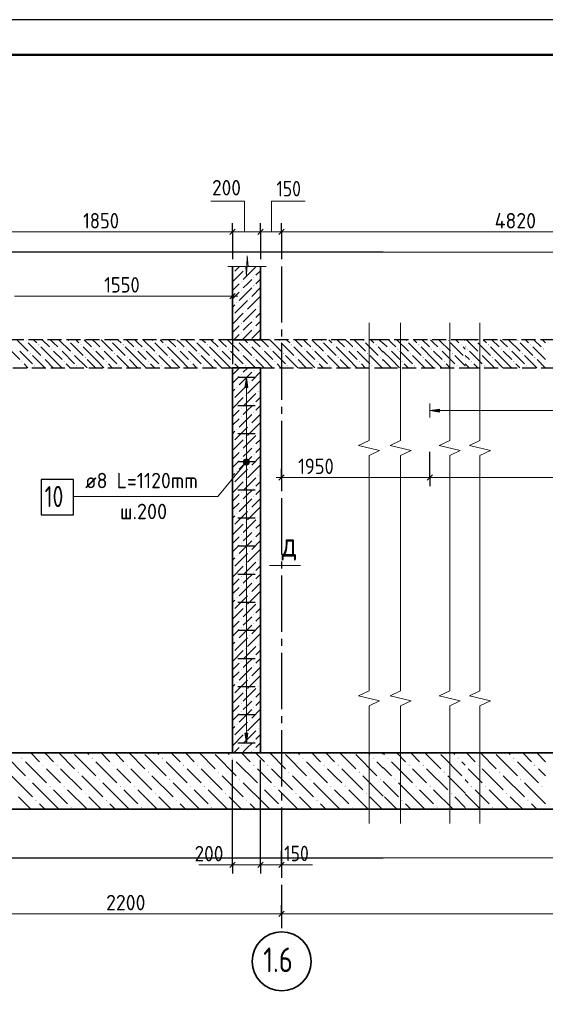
# Model space of a CAD drawing. Header units: millimetres. Extents: x 0 to 50400, y 0 to 35640.
# Tile 8 of 18: x 14563 to 23540, y 18830 to 35640. Entities that reach past the tile are written whole.
import ezdxf

# ---------------------------------------------------------------- set-up
doc = ezdxf.new("R2010")
doc.units = ezdxf.units.MM
doc.linetypes.add('______2', pattern=[324, 240, -84])
doc.linetypes.add('______5', pattern=[1320, 960, -120, 120, -120])
for name, color, linetype, lineweight in [('Standard', 7, 'Continuous', 25), ('Выпуски арматуры Г-обр.', 52, 'Continuous', 25), ('ЖБ Перекрытие верхний уровень', 7, 'Continuous', 35), ('ЖБ Пилон', 7, 'Continuous', 35), ('ЖБ Плита Фундамента верхний уровень', 7, 'Continuous', 35), ('ЖБ Стена верхний уровень', 7, 'Continuous', 35), ('Позиционная метка линия выноска', 7, 'Continuous', 13), ('Сечения символ', 7, 'Continuous', 25)]:
    doc.layers.add(name, color=color, linetype=linetype, lineweight=lineweight)
doc.layers.add('Оси', color=7, linetype='______5', true_color=0x656565)
doc.layers.add('Стена Хомут', color=7, linetype='______2', true_color=0xa0a0a0)
doc.layers.add('Размерная выноска', color=7, linetype='Continuous')
doc.styles.add('ISOCPEUR', font='txt')

msp = doc.modelspace()

# ---------------------------------------------------------------- hatches: boundary and pattern name
at = {"layer": 'Выпуски арматуры Г-обр.', "linetype": 'Continuous', "lineweight": 13, "transparency": 33554687}
msp.add_hatch(color=7, dxfattribs=at).paths.add_polyline_path([(21735, 28942), (21567, 28966), (21735, 28990)], flags=16)
at = {"layer": 'ЖБ Перекрытие верхний уровень', "linetype": 'Continuous', "lineweight": 18, "transparency": 33554687}
for points in [[(14666, 30160), (14674, 30168), (14681, 30160), (14674, 30153)], [(14882, 30088), (14890, 30096), (14897, 30088), (14890, 30081)], [(15386, 30160), (15394, 30168), (15401, 30160), (15394, 30153)], [(15602, 30088), (15610, 30096), (15617, 30088), (15610, 30081)], [(16106, 30160), (16114, 30168), (16121, 30160), (16114, 30153)], [(16322, 30088), (16330, 30096), (16337, 30088), (16330, 30081)], [(16826, 30160), (16834, 30168), (16841, 30160), (16834, 30153)], [(17042, 30088), (17050, 30096), (17057, 30088), (17050, 30081)], [(17546, 30160), (17554, 30168), (17561, 30160), (17554, 30153)], [(17762, 30088), (17770, 30096), (17777, 30088), (17770, 30081)], [(18266, 30160), (18274, 30168), (18281, 30160), (18274, 30153)], [(18482, 30088), (18490, 30096), (18497, 30088), (18490, 30081)], [(18986, 30160), (18994, 30168), (19001, 30160), (18994, 30153)], [(19202, 30088), (19210, 30096), (19217, 30088), (19210, 30081)], [(19706, 30160), (19714, 30168), (19721, 30160), (19714, 30153)], [(19922, 30088), (19930, 30096), (19937, 30088), (19930, 30081)], [(20426, 30160), (20434, 30168), (20441, 30160), (20434, 30153)], [(20642, 30088), (20650, 30096), (20657, 30088), (20650, 30081)], [(21157, 30160), (21165, 30168), (21173, 30160), (21165, 30153)], [(21373, 30088), (21381, 30096), (21389, 30088), (21381, 30081)], [(21877, 30160), (21885, 30168), (21893, 30160), (21885, 30153)], [(22093, 30088), (22101, 30096), (22109, 30088), (22101, 30081)], [(22346, 30160), (22354, 30168), (22362, 30160), (22354, 30153)], [(22562, 30088), (22570, 30096), (22578, 30088), (22570, 30081)], [(23066, 30160), (23074, 30168), (23082, 30160), (23074, 30153)], [(23282, 30088), (23290, 30096), (23298, 30088), (23290, 30081)], [(14738, 29944), (14746, 29952), (14753, 29944), (14746, 29937)], [(15098, 30016), (15106, 30024), (15113, 30016), (15106, 30009)], [(15242, 30016), (15250, 30024), (15257, 30016), (15250, 30009)], [(15458, 29944), (15466, 29952), (15473, 29944), (15466, 29937)], [(15818, 30016), (15826, 30024), (15833, 30016), (15826, 30009)], [(15962, 30016), (15970, 30024), (15977, 30016), (15970, 30009)], [(16178, 29944), (16186, 29952), (16193, 29944), (16186, 29937)], [(16538, 30016), (16546, 30024), (16553, 30016), (16546, 30009)], [(16682, 30016), (16690, 30024), (16697, 30016), (16690, 30009)], [(16898, 29944), (16906, 29952), (16913, 29944), (16906, 29937)], [(17258, 30016), (17266, 30024), (17273, 30016), (17266, 30009)], [(17402, 30016), (17410, 30024), (17417, 30016), (17410, 30009)], [(17618, 29944), (17626, 29952), (17633, 29944), (17626, 29937)], [(17978, 30016), (17986, 30024), (17993, 30016), (17986, 30009)], [(18122, 30016), (18130, 30024), (18137, 30016), (18130, 30009)], [(18338, 29944), (18346, 29952), (18353, 29944), (18346, 29937)], [(18698, 30016), (18706, 30024), (18713, 30016), (18706, 30009)], [(18842, 30016), (18850, 30024), (18857, 30016), (18850, 30009)], [(19058, 29944), (19066, 29952), (19073, 29944), (19066, 29937)], [(19418, 30016), (19426, 30024), (19433, 30016), (19426, 30009)], [(19562, 30016), (19570, 30024), (19577, 30016), (19570, 30009)], [(19778, 29944), (19786, 29952), (19793, 29944), (19786, 29937)], [(20138, 30016), (20146, 30024), (20153, 30016), (20146, 30009)], [(20282, 30016), (20290, 30024), (20297, 30016), (20290, 30009)], [(20498, 29944), (20506, 29952), (20513, 29944), (20506, 29937)], [(20869, 30016), (20877, 30024), (20885, 30016), (20877, 30009)], [(21013, 30016), (21021, 30024), (21029, 30016), (21021, 30009)], [(21229, 29944), (21237, 29952), (21245, 29944), (21237, 29937)], [(21589, 30016), (21597, 30024), (21605, 30016), (21597, 30009)], [(21733, 30016), (21741, 30024), (21749, 30016), (21741, 30009)], [(21949, 29944), (21957, 29952), (21965, 29944), (21957, 29937)], [(22202, 30016), (22210, 30024), (22218, 30016), (22210, 30009)], [(22418, 29944), (22426, 29952), (22434, 29944), (22426, 29937)], [(22778, 30016), (22786, 30024), (22794, 30016), (22786, 30009)], [(22922, 30016), (22930, 30024), (22938, 30016), (22930, 30009)], [(23138, 29944), (23146, 29952), (23154, 29944), (23146, 29937)], [(23498, 30016), (23506, 30024), (23514, 30016), (23506, 30009)], [(14594, 29800), (14602, 29808), (14609, 29800), (14602, 29793)], [(14954, 29872), (14962, 29880), (14969, 29872), (14962, 29865)], [(15314, 29800), (15322, 29808), (15329, 29800), (15322, 29793)], [(15674, 29872), (15682, 29880), (15689, 29872), (15682, 29865)], [(16034, 29800), (16042, 29808), (16049, 29800), (16042, 29793)], [(16394, 29872), (16402, 29880), (16409, 29872), (16402, 29865)], [(16754, 29800), (16762, 29808), (16769, 29800), (16762, 29793)], [(17114, 29872), (17122, 29880), (17129, 29872), (17122, 29865)], [(17474, 29800), (17482, 29808), (17489, 29800), (17482, 29793)], [(17834, 29872), (17842, 29880), (17849, 29872), (17842, 29865)], [(18194, 29800), (18202, 29808), (18209, 29800), (18202, 29793)], [(18554, 29872), (18562, 29880), (18569, 29872), (18562, 29865)], [(18914, 29800), (18922, 29808), (18929, 29800), (18922, 29793)], [(19274, 29872), (19282, 29880), (19289, 29872), (19282, 29865)], [(19634, 29800), (19642, 29808), (19649, 29800), (19642, 29793)], [(19994, 29872), (20002, 29880), (20009, 29872), (20002, 29865)], [(20354, 29800), (20362, 29808), (20369, 29800), (20362, 29793)], [(20714, 29872), (20722, 29880), (20729, 29872), (20722, 29865)], [(21085, 29800), (21093, 29808), (21101, 29800), (21093, 29793)], [(21445, 29872), (21453, 29880), (21461, 29872), (21453, 29865)], [(21805, 29800), (21813, 29808), (21821, 29800), (21813, 29793)], [(22165, 29872), (22173, 29880), (22173, 29880), (22173, 29865), (22173, 29865)], [(22274, 29800), (22282, 29808), (22290, 29800), (22282, 29793)], [(22634, 29872), (22642, 29880), (22650, 29872), (22642, 29865)], [(22994, 29800), (23002, 29808), (23010, 29800), (23002, 29793)], [(23354, 29872), (23362, 29880), (23370, 29872), (23362, 29865)], [(14810, 29728), (14818, 29736), (14825, 29728), (14818, 29721)], [(15530, 29728), (15538, 29736), (15545, 29728), (15538, 29721)], [(16250, 29728), (16258, 29736), (16265, 29728), (16258, 29721)], [(16970, 29728), (16978, 29736), (16985, 29728), (16978, 29721)], [(17690, 29728), (17698, 29736), (17705, 29728), (17698, 29721)], [(18410, 29728), (18418, 29736), (18425, 29728), (18418, 29721)], [(19130, 29728), (19138, 29736), (19145, 29728), (19138, 29721)], [(19850, 29728), (19858, 29736), (19865, 29728), (19858, 29721)], [(20570, 29728), (20578, 29736), (20585, 29728), (20578, 29721)], [(21301, 29728), (21309, 29736), (21317, 29728), (21309, 29721)], [(22021, 29728), (22029, 29736), (22037, 29728), (22029, 29721)], [(22490, 29728), (22498, 29736), (22506, 29728), (22498, 29721)], [(23210, 29728), (23218, 29736), (23226, 29728), (23218, 29721)]]:
    msp.add_hatch(color=7, dxfattribs=at).paths.add_polyline_path(points, flags=16)
at = {"layer": 'ЖБ Пилон', "linetype": 'Continuous', "lineweight": 18, "transparency": 33554687}
for points in [[(18196, 31313), (18202, 31318), (18208, 31312), (18202, 31306)], [(18412, 31384), (18418, 31390), (18424, 31384), (18418, 31378)], [(18340, 31168), (18346, 31174), (18352, 31168), (18346, 31162)], [(18556, 31240), (18562, 31246), (18568, 31240), (18562, 31234)], [(18556, 31096), (18562, 31102), (18568, 31096), (18562, 31090)], [(18340, 31024), (18346, 31030), (18352, 31024), (18346, 31018)], [(18268, 30808), (18274, 30814), (18280, 30808), (18274, 30802)], [(18484, 30880), (18490, 30886), (18496, 30880), (18490, 30874)], [(18196, 30593), (18202, 30598), (18208, 30592), (18202, 30586)], [(18412, 30664), (18418, 30670), (18424, 30664), (18418, 30658)], [(18628, 30736), (18634, 30742), (18640, 30736), (18634, 30730)], [(18340, 30448), (18346, 30454), (18352, 30448), (18346, 30442)], [(18556, 30520), (18562, 30526), (18568, 30520), (18562, 30514)], [(18340, 30304), (18346, 30310), (18352, 30304), (18346, 30298)], [(18556, 30376), (18562, 30382), (18568, 30376), (18562, 30370)]]:
    msp.add_hatch(color=7, dxfattribs=at).paths.add_polyline_path(points, flags=16)
at = {"layer": 'ЖБ Плита Фундамента верхний уровень', "linetype": 'Continuous', "lineweight": 18, "transparency": 33554687}
for points in [[(14594, 23032), (14602, 23040), (14609, 23032), (14602, 23025)], [(15794, 23032), (15802, 23040), (15809, 23032), (15802, 23025)], [(16994, 23032), (17002, 23040), (17009, 23032), (17002, 23025)], [(18194, 23032), (18202, 23040), (18209, 23032), (18202, 23025)], [(19394, 23032), (19402, 23040), (19409, 23032), (19402, 23025)], [(20594, 23032), (20602, 23040), (20609, 23032), (20602, 23025)], [(20845, 23032), (20853, 23040), (20861, 23032), (20853, 23025)], [(22045, 23032), (22053, 23040), (22061, 23032), (22053, 23025)], [(22994, 23032), (23002, 23040), (23010, 23032), (23002, 23025)], [(14954, 22912), (14962, 22920), (14969, 22912), (14962, 22905)], [(15194, 22912), (15202, 22920), (15209, 22912), (15202, 22905)], [(16154, 22912), (16162, 22920), (16169, 22912), (16162, 22905)], [(16394, 22912), (16402, 22920), (16409, 22912), (16402, 22905)], [(17354, 22912), (17362, 22920), (17369, 22912), (17362, 22905)], [(17594, 22912), (17602, 22920), (17609, 22912), (17602, 22905)], [(18554, 22912), (18562, 22920), (18569, 22912), (18562, 22905)], [(18794, 22912), (18802, 22920), (18809, 22912), (18802, 22905)], [(19754, 22912), (19762, 22920), (19769, 22912), (19762, 22905)], [(19994, 22912), (20002, 22920), (20009, 22912), (20002, 22905)], [(21205, 22912), (21213, 22920), (21221, 22912), (21213, 22905)], [(21445, 22912), (21453, 22920), (21461, 22912), (21453, 22905)], [(22394, 22912), (22402, 22920), (22410, 22912), (22402, 22905)], [(23354, 22912), (23362, 22920), (23370, 22912), (23362, 22905)], [(15554, 22792), (15562, 22800), (15569, 22792), (15562, 22785)], [(16754, 22792), (16762, 22800), (16769, 22792), (16762, 22785)], [(17954, 22792), (17962, 22800), (17969, 22792), (17962, 22785)], [(19154, 22792), (19162, 22800), (19169, 22792), (19162, 22785)], [(20354, 22792), (20362, 22800), (20369, 22792), (20362, 22785)], [(21805, 22792), (21813, 22800), (21821, 22792), (21813, 22785)], [(22754, 22792), (22762, 22800), (22770, 22792), (22762, 22785)], [(14714, 22672), (14722, 22680), (14729, 22672), (14722, 22665)], [(15074, 22552), (15082, 22560), (15089, 22552), (15082, 22545)], [(15314, 22552), (15322, 22560), (15329, 22552), (15322, 22545)], [(15914, 22672), (15922, 22680), (15929, 22672), (15922, 22665)], [(16274, 22552), (16282, 22560), (16289, 22552), (16282, 22545)], [(16514, 22552), (16522, 22560), (16529, 22552), (16522, 22545)], [(17114, 22672), (17122, 22680), (17129, 22672), (17122, 22665)], [(17474, 22552), (17482, 22560), (17489, 22552), (17482, 22545)], [(17714, 22552), (17722, 22560), (17729, 22552), (17722, 22545)], [(18314, 22672), (18322, 22680), (18329, 22672), (18322, 22665)], [(18674, 22552), (18682, 22560), (18689, 22552), (18682, 22545)], [(18914, 22552), (18922, 22560), (18929, 22552), (18922, 22545)], [(19514, 22672), (19522, 22680), (19529, 22672), (19522, 22665)], [(19874, 22552), (19882, 22560), (19889, 22552), (19882, 22545)], [(20114, 22552), (20122, 22560), (20129, 22552), (20122, 22545)], [(20714, 22672), (20722, 22680), (20729, 22672), (20722, 22665)], [(20965, 22672), (20973, 22680), (20981, 22672), (20973, 22665)], [(21325, 22552), (21333, 22560), (21341, 22552), (21333, 22545)], [(21565, 22552), (21573, 22560), (21581, 22552), (21573, 22545)], [(22165, 22672), (22173, 22680), (22173, 22680), (22173, 22665), (22173, 22665)], [(22274, 22552), (22282, 22560), (22290, 22552), (22282, 22545)], [(22514, 22552), (22522, 22560), (22530, 22552), (22522, 22545)], [(23114, 22672), (23122, 22680), (23130, 22672), (23122, 22665)], [(23474, 22552), (23482, 22560), (23490, 22552), (23482, 22545)], [(15674, 22432), (15682, 22440), (15689, 22432), (15682, 22425)], [(16874, 22432), (16882, 22440), (16889, 22432), (16882, 22425)], [(18074, 22432), (18082, 22440), (18089, 22432), (18082, 22425)], [(19274, 22432), (19282, 22440), (19289, 22432), (19282, 22425)], [(20474, 22432), (20482, 22440), (20489, 22432), (20482, 22425)], [(21925, 22432), (21933, 22440), (21941, 22432), (21933, 22425)], [(22874, 22432), (22882, 22440), (22890, 22432), (22882, 22425)], [(14834, 22312), (14842, 22320), (14849, 22312), (14842, 22305)], [(15434, 22192), (15442, 22200), (15449, 22192), (15442, 22185)], [(16034, 22312), (16042, 22320), (16049, 22312), (16042, 22305)], [(16634, 22192), (16642, 22200), (16649, 22192), (16642, 22185)], [(17234, 22312), (17242, 22320), (17249, 22312), (17242, 22305)], [(17834, 22192), (17842, 22200), (17849, 22192), (17842, 22185)], [(18434, 22312), (18442, 22320), (18449, 22312), (18442, 22305)], [(19034, 22192), (19042, 22200), (19049, 22192), (19042, 22185)], [(19634, 22312), (19642, 22320), (19649, 22312), (19642, 22305)], [(20234, 22192), (20242, 22200), (20249, 22192), (20242, 22185)], [(21085, 22312), (21093, 22320), (21101, 22312), (21093, 22305)], [(21685, 22192), (21693, 22200), (21701, 22192), (21693, 22185)], [(22634, 22192), (22642, 22200), (22650, 22192), (22642, 22185)], [(23234, 22312), (23242, 22320), (23250, 22312), (23242, 22305)]]:
    msp.add_hatch(color=7, dxfattribs=at).paths.add_polyline_path(points, flags=16)
at = {"layer": 'ЖБ Стена верхний уровень', "linetype": 'Continuous', "lineweight": 18, "transparency": 33554687}
for points in [[(18340, 29584), (18346, 29590), (18352, 29584), (18346, 29578)], [(18556, 29656), (18562, 29662), (18568, 29656), (18562, 29650)], [(18484, 29440), (18490, 29446), (18496, 29440), (18490, 29434)], [(18268, 29368), (18274, 29374), (18280, 29368), (18274, 29362)], [(18628, 29296), (18634, 29302), (18640, 29296), (18634, 29290)], [(18196, 29153), (18202, 29158), (18208, 29152), (18202, 29146)], [(18412, 29224), (18418, 29230), (18424, 29224), (18418, 29218)], [(18556, 29080), (18562, 29086), (18568, 29080), (18562, 29074)], [(18340, 29008), (18346, 29014), (18352, 29008), (18346, 29002)], [(18556, 28936), (18562, 28942), (18568, 28936), (18562, 28930)], [(18340, 28864), (18346, 28870), (18352, 28864), (18346, 28858)], [(18268, 28648), (18274, 28654), (18280, 28648), (18274, 28642)], [(18484, 28720), (18490, 28726), (18496, 28720), (18490, 28714)], [(18628, 28576), (18634, 28582), (18640, 28576), (18634, 28570)], [(18196, 28433), (18202, 28438), (18208, 28432), (18202, 28426)], [(18412, 28504), (18418, 28510), (18424, 28504), (18418, 28498)], [(18340, 28288), (18346, 28294), (18352, 28288), (18346, 28282)], [(18556, 28360), (18562, 28366), (18568, 28360), (18562, 28354)], [(18340, 28144), (18346, 28150), (18352, 28144), (18346, 28138)], [(18556, 28216), (18562, 28222), (18568, 28216), (18562, 28210)], [(18268, 27928), (18274, 27934), (18280, 27928), (18274, 27922)], [(18484, 28000), (18490, 28006), (18496, 28000), (18490, 27994)], [(18412, 27784), (18418, 27790), (18424, 27784), (18418, 27778)], [(18628, 27856), (18634, 27862), (18640, 27856), (18634, 27850)], [(18196, 27713), (18202, 27718), (18208, 27712), (18202, 27706)], [(18340, 27568), (18346, 27574), (18352, 27568), (18346, 27562)], [(18556, 27640), (18562, 27646), (18568, 27640), (18562, 27634)], [(18340, 27424), (18346, 27430), (18352, 27424), (18346, 27418)], [(18556, 27496), (18562, 27502), (18568, 27496), (18562, 27490)], [(18484, 27280), (18490, 27286), (18496, 27280), (18490, 27274)], [(18268, 27208), (18274, 27214), (18280, 27208), (18274, 27202)], [(18412, 27064), (18418, 27070), (18424, 27064), (18418, 27058)], [(18628, 27136), (18634, 27142), (18640, 27136), (18634, 27130)], [(18196, 26993), (18202, 26998), (18208, 26992), (18202, 26986)], [(18556, 26920), (18562, 26926), (18568, 26920), (18562, 26914)], [(18340, 26848), (18346, 26854), (18352, 26848), (18346, 26842)], [(18556, 26776), (18562, 26782), (18568, 26776), (18562, 26770)], [(18340, 26704), (18346, 26710), (18352, 26704), (18346, 26698)], [(18484, 26560), (18490, 26566), (18496, 26560), (18490, 26554)], [(18268, 26488), (18274, 26494), (18280, 26488), (18274, 26482)], [(18628, 26416), (18634, 26422), (18640, 26416), (18634, 26410)], [(18196, 26273), (18202, 26278), (18208, 26272), (18202, 26266)], [(18412, 26344), (18418, 26350), (18424, 26344), (18418, 26338)], [(18340, 26128), (18346, 26134), (18352, 26128), (18346, 26122)], [(18556, 26200), (18562, 26206), (18568, 26200), (18562, 26194)], [(18556, 26056), (18562, 26062), (18568, 26056), (18562, 26050)], [(18340, 25984), (18346, 25990), (18352, 25984), (18346, 25978)], [(18268, 25768), (18274, 25774), (18280, 25768), (18274, 25762)], [(18484, 25840), (18490, 25846), (18496, 25840), (18490, 25834)], [(18196, 25553), (18202, 25558), (18208, 25552), (18202, 25546)], [(18412, 25624), (18418, 25630), (18424, 25624), (18418, 25618)], [(18628, 25696), (18634, 25702), (18640, 25696), (18634, 25690)], [(18340, 25408), (18346, 25414), (18352, 25408), (18346, 25402)], [(18556, 25480), (18562, 25486), (18568, 25480), (18562, 25474)], [(18340, 25264), (18346, 25270), (18352, 25264), (18346, 25258)], [(18556, 25336), (18562, 25342), (18568, 25336), (18562, 25330)], [(18268, 25048), (18274, 25054), (18280, 25048), (18274, 25042)], [(18484, 25120), (18490, 25126), (18496, 25120), (18490, 25114)], [(18412, 24904), (18418, 24910), (18424, 24904), (18418, 24898)], [(18628, 24976), (18634, 24982), (18640, 24976), (18634, 24970)], [(18196, 24833), (18202, 24838), (18208, 24832), (18202, 24826)], [(18556, 24760), (18562, 24766), (18568, 24760), (18562, 24754)], [(18340, 24688), (18346, 24694), (18352, 24688), (18346, 24682)], [(18340, 24544), (18346, 24550), (18352, 24544), (18346, 24538)], [(18556, 24616), (18562, 24622), (18568, 24616), (18562, 24610)], [(18484, 24400), (18490, 24406), (18496, 24400), (18490, 24394)], [(18268, 24328), (18274, 24334), (18280, 24328), (18274, 24322)], [(18628, 24256), (18634, 24262), (18640, 24256), (18634, 24250)], [(18196, 24113), (18202, 24118), (18208, 24112), (18202, 24106)], [(18412, 24184), (18418, 24190), (18424, 24184), (18418, 24178)], [(18556, 24040), (18562, 24046), (18568, 24040), (18562, 24034)], [(18340, 23968), (18346, 23974), (18352, 23968), (18346, 23962)], [(18556, 23896), (18562, 23902), (18568, 23896), (18562, 23890)], [(18340, 23824), (18346, 23830), (18352, 23824), (18346, 23818)], [(18268, 23608), (18274, 23614), (18280, 23608), (18274, 23602)], [(18484, 23680), (18490, 23686), (18496, 23680), (18490, 23674)], [(18628, 23536), (18634, 23542), (18640, 23536), (18634, 23530)], [(18196, 23393), (18202, 23398), (18208, 23392), (18202, 23386)], [(18412, 23464), (18418, 23470), (18424, 23464), (18418, 23458)], [(18340, 23248), (18346, 23254), (18352, 23248), (18346, 23242)], [(18556, 23320), (18562, 23326), (18568, 23320), (18562, 23314)], [(18556, 23176), (18562, 23182), (18568, 23176), (18562, 23170)]]:
    msp.add_hatch(color=7, dxfattribs=at).paths.add_polyline_path(points, flags=16)
at = {"layer": 'Позиционная метка линия выноска', "linetype": 'Continuous', "lineweight": 13, "transparency": 33554687}
for points in [[(18382, 28098), (18476, 28055), (18393, 28124)], [(18384, 28071), (18453, 28039), (18382, 28098)], [(18382, 28098), (18453, 28039), (18476, 28055)], [(18393, 28124), (18488, 28080), (18416, 28140)], [(18393, 28124), (18476, 28055), (18488, 28080)], [(18416, 28140), (18485, 28108), (18443, 28142)], [(18416, 28140), (18488, 28080), (18485, 28108)], [(18443, 28142), (18485, 28108), (18469, 28131)], [(18426, 28036), (18384, 28071), (18400, 28048)], [(18384, 28071), (18426, 28036), (18453, 28039)]]:
    msp.add_hatch(color=7, dxfattribs=at).paths.add_polyline_path(points)
at = {"layer": 'Стена Хомут', "linetype": 'Continuous', "lineweight": 13, "transparency": 33554687}
msp.add_hatch(color=7, dxfattribs=at).paths.add_polyline_path([(18459, 29361), (18435, 29529), (18411, 29361)])
msp.add_hatch(color=7, dxfattribs=at).paths.add_polyline_path([(18459, 23457), (18435, 23289), (18411, 23457)], flags=16)

# ---------------------------------------------------------------- linework, layer by layer
at = {"layer": 'Standard', "color": 7, "linetype": 'Continuous', "lineweight": -3, "transparency": 33554687}
for p, q in [((18196, 32016), (18196, 32166)), ((18676, 32016), (18676, 32166)), ((19036, 32016), (19036, 32166)), ((18196, 32016), (18196, 31866)), ((18196, 32016), (18196, 31549)), ((18676, 32016), (18676, 31866)), ((18676, 32016), (18676, 31549)), ((19036, 32016), (19036, 31866)), ((19036, 32016), (19036, 31549)), ((18196, 30921), (18196, 31071)), ((18196, 30921), (18196, 30771)), ((18196, 30921), (18196, 29757)), ((19036, 27823), (19036, 27973)), ((21567, 27823), (21567, 27973)), ((19036, 27823), (19036, 27848)), ((19036, 27823), (19036, 27673)), ((21567, 27823), (21567, 27673)), ((18196, 21213), (18196, 21363)), ((18676, 21213), (18676, 21363)), ((19036, 21213), (19036, 21363)), ((18196, 21213), (18196, 21063)), ((18676, 21213), (18676, 21063)), ((19036, 21213), (19036, 21063)), ((19036, 20374), (19036, 20524)), ((19036, 20374), (19036, 20224))]:
    msp.add_line(p, q, dxfattribs=at)
at = {"layer": 'Standard', "color": 7, "linetype": 'Continuous', "lineweight": 13, "transparency": 33554687}
for p, q in [((13756, 32016), (18196, 32016)), ((18196, 32016), (18676, 32016)), ((18676, 32016), (19036, 32016)), ((19036, 32016), (20773, 32016)), ((20773, 32016), (22173, 32016)), ((22173, 32016), (24604, 32016)), ((18437, 31249), (18450, 31609)), ((18450, 31609), (18464, 31429)), ((18116, 31429), (18424, 31429)), ((18424, 31429), (18437, 31249)), ((18464, 31429), (18772, 31429)), ((18772, 31429), (18772, 31429)), ((14476, 30921), (18196, 30921)), ((18196, 30921), (18286, 30921)), ((20529, 30464), (20529, 28455)), ((21068, 30464), (21068, 28455)), ((21908, 30464), (21908, 28455)), ((22423, 30464), (22423, 28455)), ((20529, 28455), (20349, 28370)), ((21068, 28455), (20888, 28370)), ((21908, 28455), (21728, 28370)), ((22423, 28455), (22243, 28370)), ((20349, 28370), (20709, 28285)), ((20709, 28285), (20529, 28199)), ((20888, 28370), (21248, 28285)), ((21248, 28285), (21068, 28199)), ((21728, 28370), (22088, 28285)), ((22088, 28285), (21908, 28199)), ((22243, 28370), (22603, 28285)), ((22603, 28285), (22423, 28199)), ((20529, 28199), (20529, 26191)), ((21068, 28199), (21068, 26191)), ((21908, 28199), (21908, 26191)), ((22423, 28199), (22423, 26191)), ((19036, 27823), (18946, 27823)), ((19036, 27823), (20773, 27823)), ((20773, 27823), (21567, 27823)), ((21567, 27823), (22173, 27823)), ((22173, 27823), (29204, 27823)), ((20529, 26191), (20529, 24182)), ((21068, 26191), (21068, 24182)), ((21908, 26191), (21908, 24182)), ((22423, 26191), (22423, 24182)), ((20529, 24182), (20349, 24097)), ((20349, 24097), (20709, 24011)), ((21068, 24182), (20888, 24097)), ((20888, 24097), (21248, 24011)), ((21908, 24182), (21728, 24097)), ((21728, 24097), (22088, 24011)), ((22423, 24182), (22243, 24097)), ((22243, 24097), (22603, 24011)), ((20709, 24011), (20529, 23926)), ((20529, 23926), (20529, 21917)), ((21248, 24011), (21068, 23926)), ((21068, 23926), (21068, 21917)), ((22088, 24011), (21908, 23926)), ((21908, 23926), (21908, 21917)), ((22603, 24011), (22423, 23926)), ((22423, 23926), (22423, 21917)), ((20529, 21917), (20529, 21917)), ((21068, 21917), (21068, 21917)), ((21908, 21917), (21908, 21917)), ((22423, 21917), (22423, 21917)), ((18196, 21213), (18106, 21213)), ((18196, 21213), (18676, 21213)), ((18676, 21213), (19036, 21213)), ((19036, 21213), (19126, 21213)), ((19036, 20374), (13756, 20374)), ((20773, 20374), (19036, 20374)), ((22173, 20374), (20773, 20374)), ((29204, 20374), (22173, 20374))]:
    msp.add_line(p, q, dxfattribs=at)
at = {"layer": 'Standard', "color": 7, "linetype": 'Continuous', "lineweight": 25, "transparency": 33554687}
for p, q in [((18151, 31971), (18241, 32061)), ((18631, 31971), (18721, 32061)), ((18991, 31971), (19081, 32061)), ((18151, 30876), (18241, 30966)), ((18991, 27778), (19081, 27868)), ((21522, 27778), (21612, 27868)), ((18151, 21168), (18241, 21258)), ((18631, 21168), (18721, 21258)), ((18991, 21168), (19081, 21258)), ((19081, 20419), (18991, 20329))]:
    msp.add_line(p, q, dxfattribs=at)
at = {"layer": 'Standard', "color": 254, "linetype": 'Continuous', "lineweight": 25, "true_color": 0xc4c4ff, "transparency": 33554687}
for p, q in [((20773, 31669), (13150, 31669)), ((13150, 21329), (20773, 21329))]:
    msp.add_line(p, q, dxfattribs=at)
at = {"layer": 'Standard', "color": 254, "linetype": 'Continuous', "lineweight": 18, "true_color": 0xc4c4ff, "transparency": 33554687}
for p, q in [((22173, 31669), (20773, 31669)), ((20773, 21329), (22173, 21329))]:
    msp.add_line(p, q, dxfattribs=at)
at = {"layer": 'Standard', "color": 254, "linetype": 'Continuous', "lineweight": 13, "true_color": 0xc4c4ff, "transparency": 33554687}
for p, q in [((29204, 31669), (22173, 31669)), ((22173, 21329), (29204, 21329))]:
    msp.add_line(p, q, dxfattribs=at)
at = {"layer": 'Standard', "color": 7, "linetype": 'Continuous', "lineweight": 25, "transparency": 33554687}
msp.add_lwpolyline([(0, 0), (50400, 0), (50400, 35640), (0, 35640), (0, 0)], close=True, dxfattribs=at)
at = {"layer": 'Standard', "color": 7, "linetype": 'Continuous', "lineweight": 50, "transparency": 33554687}
msp.add_lwpolyline([(2400, 35040), (49800, 35040), (49800, 600), (2400, 600), (2400, 35040)], close=True, dxfattribs=at)
at = {"layer": 'Standard', "color": 7, "linetype": 'Continuous', "lineweight": -3, "transparency": 33554687}
for points in [[(21567, 27823), (21567, 27844), (21567, 27844), (21567, 27844), (21567, 27844), (21567, 28262)], [(18196, 21213), (18196, 21232), (18196, 21232), (18196, 23001)], [(18676, 21213), (18676, 21233), (18676, 21233), (18676, 23001)], [(19036, 21213), (19036, 21234), (19036, 21234), (19036, 21449)]]:
    msp.add_lwpolyline(points, dxfattribs=at)
at = {"layer": 'Выпуски арматуры Г-обр.', "color": 251, "linetype": 'Continuous', "lineweight": 13, "true_color": 0x494949, "transparency": 33554687}
for p, q in [((21567, 28966), (21567, 29086)), ((21567, 28966), (21735, 28990)), ((21735, 28942), (21567, 28966)), ((21567, 28966), (21567, 28846)), ((21567, 28966), (21567, 28966)), ((21735, 28990), (21735, 28942)), ((21735, 28966), (22173, 28966)), ((22173, 28966), (29204, 28966))]:
    msp.add_line(p, q, dxfattribs=at)
at = {"layer": 'ЖБ Перекрытие верхний уровень', "color": 7, "linetype": '______2', "lineweight": 25, "transparency": 33554687}
for p, q in [((18196, 30177), (13150, 30177)), ((18676, 30177), (18196, 30177)), ((20773, 30177), (18676, 30177)), ((22173, 30177), (20773, 30177)), ((29204, 30177), (22173, 30177)), ((13150, 29697), (18196, 29697)), ((18196, 29697), (18676, 29697)), ((18676, 29697), (20773, 29697)), ((20773, 29697), (22173, 29697)), ((22173, 29697), (29204, 29697))]:
    msp.add_line(p, q, dxfattribs=at)
at = {"layer": 'ЖБ Перекрытие верхний уровень', "color": 9, "linetype": 'Continuous', "lineweight": 18, "true_color": 0xc7c7c7, "transparency": 33554687}
for p, q in [((14513, 30177), (14710, 29980)), ((14710, 30124), (14926, 29908)), ((14801, 30177), (14854, 30124)), ((14945, 30177), (15070, 30052)), ((15142, 30124), (15089, 30177)), ((15214, 30052), (15142, 30124)), ((15233, 30177), (15430, 29980)), ((15430, 30124), (15646, 29908)), ((15521, 30177), (15574, 30124)), ((15665, 30177), (15790, 30052)), ((15862, 30124), (15809, 30177)), ((15934, 30052), (15862, 30124)), ((15953, 30177), (16150, 29980)), ((16150, 30124), (16366, 29908)), ((16241, 30177), (16294, 30124)), ((16385, 30177), (16510, 30052)), ((16582, 30124), (16529, 30177)), ((16654, 30052), (16582, 30124)), ((16673, 30177), (16870, 29980)), ((16870, 30124), (17086, 29908)), ((16961, 30177), (17014, 30124)), ((17105, 30177), (17230, 30052)), ((17302, 30124), (17249, 30177)), ((17374, 30052), (17302, 30124)), ((17393, 30177), (17590, 29980)), ((17590, 30124), (17806, 29908)), ((17681, 30177), (17734, 30124)), ((17825, 30177), (17950, 30052)), ((18022, 30124), (17969, 30177)), ((18094, 30052), (18022, 30124)), ((18113, 30177), (18310, 29980)), ((18310, 30124), (18526, 29908)), ((18401, 30177), (18454, 30124)), ((18545, 30177), (18670, 30052)), ((18742, 30124), (18689, 30177)), ((18814, 30052), (18742, 30124)), ((18833, 30177), (19030, 29980)), ((19030, 30124), (19246, 29908)), ((19121, 30177), (19174, 30124)), ((19265, 30177), (19390, 30052)), ((19462, 30124), (19409, 30177)), ((19534, 30052), (19462, 30124)), ((19553, 30177), (19750, 29980)), ((19750, 30124), (19966, 29908)), ((19841, 30177), (19894, 30124)), ((19985, 30177), (20110, 30052)), ((20182, 30124), (20129, 30177)), ((20254, 30052), (20182, 30124)), ((20273, 30177), (20470, 29980)), ((20470, 30124), (20686, 29908)), ((20561, 30177), (20614, 30124)), ((20705, 30177), (20773, 30109)), ((20773, 30120), (20841, 30052)), ((20913, 30124), (20860, 30177)), ((20985, 30052), (20913, 30124)), ((21004, 30177), (21201, 29980)), ((21201, 30124), (21417, 29908)), ((21292, 30177), (21345, 30124)), ((21436, 30177), (21561, 30052)), ((21633, 30124), (21580, 30177)), ((21705, 30052), (21633, 30124)), ((21724, 30177), (21921, 29980)), ((21921, 30124), (22137, 29908)), ((22012, 30177), (22065, 30124)), ((22156, 30177), (22173, 30160)), ((22193, 30177), (22390, 29980)), ((22390, 30124), (22606, 29908)), ((22481, 30177), (22534, 30124)), ((22625, 30177), (22750, 30052)), ((22822, 30124), (22769, 30177)), ((22894, 30052), (22822, 30124)), ((22913, 30177), (23110, 29980)), ((23110, 30124), (23326, 29908)), ((23201, 30177), (23254, 30124)), ((23345, 30177), (23470, 30052)), ((23542, 30124), (23489, 30177)), ((14422, 29980), (14566, 29836)), ((14566, 29980), (14782, 29764)), ((15142, 29836), (14926, 30052)), ((15142, 29980), (15286, 29836)), ((15286, 29980), (15502, 29764)), ((15862, 29836), (15646, 30052)), ((15862, 29980), (16006, 29836)), ((16006, 29980), (16222, 29764)), ((16582, 29836), (16366, 30052)), ((16582, 29980), (16726, 29836)), ((16726, 29980), (16942, 29764)), ((17302, 29836), (17086, 30052)), ((17302, 29980), (17446, 29836)), ((17446, 29980), (17662, 29764)), ((18022, 29836), (17806, 30052)), ((18022, 29980), (18166, 29836)), ((18166, 29980), (18382, 29764)), ((18742, 29836), (18526, 30052)), ((18742, 29980), (18886, 29836)), ((18886, 29980), (19102, 29764)), ((19462, 29836), (19246, 30052)), ((19462, 29980), (19606, 29836)), ((19606, 29980), (19822, 29764)), ((20182, 29836), (19966, 30052)), ((20182, 29980), (20326, 29836)), ((20326, 29980), (20542, 29764)), ((20773, 29965), (20686, 30052)), ((20913, 29836), (20773, 29976)), ((20913, 29980), (21057, 29836)), ((21057, 29980), (21273, 29764)), ((21633, 29836), (21417, 30052)), ((21633, 29980), (21777, 29836)), ((21777, 29980), (21993, 29764)), ((22173, 30016), (22137, 30052)), ((22174, 30052), (22173, 30053)), ((22246, 29980), (22462, 29764)), ((22822, 29836), (22606, 30052)), ((22822, 29980), (22966, 29836)), ((22966, 29980), (23182, 29764)), ((23542, 29836), (23326, 30052)), ((14705, 29697), (14638, 29764)), ((14993, 29697), (14782, 29908)), ((14998, 29836), (15137, 29697)), ((15142, 29836), (15281, 29697)), ((15425, 29697), (15358, 29764)), ((15713, 29697), (15502, 29908)), ((15718, 29836), (15857, 29697)), ((15862, 29836), (16001, 29697)), ((16145, 29697), (16078, 29764)), ((16433, 29697), (16222, 29908)), ((16438, 29836), (16577, 29697)), ((16582, 29836), (16721, 29697)), ((16865, 29697), (16798, 29764)), ((17153, 29697), (16942, 29908)), ((17158, 29836), (17297, 29697)), ((17302, 29836), (17441, 29697)), ((17585, 29697), (17518, 29764)), ((17873, 29697), (17662, 29908)), ((17878, 29836), (18017, 29697)), ((18022, 29836), (18161, 29697)), ((18305, 29697), (18238, 29764)), ((18593, 29697), (18382, 29908)), ((18598, 29836), (18737, 29697)), ((18742, 29836), (18881, 29697)), ((19025, 29697), (18958, 29764)), ((19313, 29697), (19102, 29908)), ((19318, 29836), (19457, 29697)), ((19462, 29836), (19601, 29697)), ((19745, 29697), (19678, 29764)), ((20033, 29697), (19822, 29908)), ((20038, 29836), (20177, 29697)), ((20182, 29836), (20321, 29697)), ((20465, 29697), (20398, 29764)), ((20753, 29697), (20542, 29908)), ((20758, 29836), (20773, 29821)), ((20773, 29832), (20908, 29697)), ((20913, 29836), (21052, 29697)), ((21196, 29697), (21129, 29764)), ((21484, 29697), (21273, 29908)), ((21489, 29836), (21628, 29697)), ((21633, 29836), (21772, 29697)), ((21916, 29697), (21849, 29764)), ((22173, 29728), (21993, 29908)), ((22173, 29909), (22246, 29836)), ((22173, 29765), (22241, 29697)), ((22385, 29697), (22318, 29764)), ((22673, 29697), (22462, 29908)), ((22678, 29836), (22817, 29697)), ((22822, 29836), (22961, 29697)), ((23105, 29697), (23038, 29764)), ((23393, 29697), (23182, 29908)), ((23398, 29836), (23537, 29697))]:
    msp.add_line(p, q, dxfattribs=at)
at = {"layer": 'ЖБ Пилон', "color": 7, "linetype": 'Continuous', "lineweight": 35, "transparency": 33554687}
for p, q in [((18196, 31429), (18196, 30177)), ((18676, 30177), (18676, 31429)), ((18196, 30177), (18676, 30177))]:
    msp.add_line(p, q, dxfattribs=at)
at = {"layer": 'ЖБ Пилон', "color": 251, "linetype": 'Continuous', "lineweight": 18, "true_color": 0x494949, "transparency": 33554687}
for p, q in [((18196, 31163), (18382, 31348)), ((18318, 31429), (18238, 31348)), ((18598, 31420), (18382, 31204)), ((18462, 31429), (18454, 31420)), ((18676, 31355), (18598, 31276)), ((18310, 31132), (18196, 31019)), ((18382, 31060), (18454, 31132)), ((18454, 31132), (18526, 31204)), ((18676, 31211), (18598, 31132)), ((18310, 30988), (18196, 30875)), ((18526, 31060), (18310, 30844)), ((18676, 31067), (18526, 30916)), ((18196, 30731), (18238, 30772)), ((18454, 30844), (18238, 30628)), ((18670, 30916), (18454, 30700)), ((18670, 30772), (18676, 30779)), ((18196, 30443), (18382, 30628)), ((18598, 30700), (18382, 30484)), ((18676, 30635), (18598, 30556)), ((18454, 30412), (18526, 30484)), ((18676, 30491), (18598, 30412)), ((18310, 30412), (18196, 30299)), ((18310, 30268), (18218, 30177)), ((18526, 30340), (18362, 30177)), ((18382, 30340), (18454, 30412)), ((18676, 30347), (18526, 30196)), ((18670, 30196), (18650, 30177))]:
    msp.add_line(p, q, dxfattribs=at)
at = {"layer": 'ЖБ Плита Фундамента верхний уровень', "color": 7, "linetype": 'Continuous', "lineweight": 35, "transparency": 33554687}
for p, q in [((18196, 23121), (13150, 23121)), ((18676, 23121), (18196, 23121)), ((20773, 23121), (18676, 23121)), ((22173, 23121), (20773, 23121)), ((29204, 23121), (22173, 23121)), ((13150, 22161), (20773, 22161)), ((20773, 22161), (22173, 22161)), ((22173, 22161), (29204, 22161))]:
    msp.add_line(p, q, dxfattribs=at)
at = {"layer": 'ЖБ Плита Фундамента верхний уровень', "color": 252, "linetype": 'Continuous', "lineweight": 18, "true_color": 0x8f8f8f, "transparency": 33554687}
for p, q in [((14302, 23092), (14662, 22732)), ((14753, 23121), (14902, 22972)), ((14993, 23121), (15142, 22972)), ((15233, 23121), (15502, 22852)), ((15502, 23092), (15862, 22732)), ((15742, 23092), (15713, 23121)), ((15953, 23121), (16102, 22972)), ((16193, 23121), (16342, 22972)), ((16433, 23121), (16702, 22852)), ((16702, 23092), (17062, 22732)), ((16942, 23092), (16913, 23121)), ((17153, 23121), (17302, 22972)), ((17393, 23121), (17542, 22972)), ((17633, 23121), (17902, 22852)), ((17902, 23092), (18262, 22732)), ((18142, 23092), (18113, 23121)), ((18353, 23121), (18502, 22972)), ((18593, 23121), (18742, 22972)), ((18833, 23121), (19102, 22852)), ((19102, 23092), (19462, 22732)), ((19342, 23092), (19313, 23121)), ((19553, 23121), (19702, 22972)), ((19793, 23121), (19942, 22972)), ((20033, 23121), (20302, 22852)), ((20302, 23092), (20662, 22732)), ((20542, 23092), (20513, 23121)), ((20753, 23121), (20773, 23101)), ((20793, 23092), (20773, 23112)), ((21004, 23121), (21153, 22972)), ((21244, 23121), (21393, 22972)), ((21484, 23121), (21753, 22852)), ((21753, 23092), (22113, 22732)), ((21993, 23092), (21964, 23121)), ((22193, 23121), (22342, 22972)), ((22433, 23121), (22702, 22852)), ((22702, 23092), (23062, 22732)), ((22942, 23092), (22913, 23121)), ((23153, 23121), (23302, 22972)), ((23393, 23121), (23542, 22972)), ((14662, 22972), (15022, 22612)), ((15862, 22972), (16222, 22612)), ((17062, 22972), (17422, 22612)), ((18262, 22972), (18622, 22612)), ((19462, 22972), (19822, 22612)), ((20662, 22972), (20773, 22861)), ((20773, 22872), (20913, 22732)), ((20913, 22972), (21273, 22612)), ((22113, 22972), (22173, 22912)), ((23062, 22972), (23422, 22612)), ((14422, 22732), (14782, 22372)), ((15142, 22732), (15022, 22852)), ((15262, 22612), (15142, 22732)), ((15262, 22852), (15622, 22492)), ((15622, 22732), (15982, 22372)), ((16342, 22732), (16222, 22852)), ((16462, 22612), (16342, 22732)), ((16462, 22852), (16822, 22492)), ((16822, 22732), (17182, 22372)), ((17542, 22732), (17422, 22852)), ((17662, 22612), (17542, 22732)), ((17662, 22852), (18022, 22492)), ((18022, 22732), (18382, 22372)), ((18742, 22732), (18622, 22852)), ((18862, 22612), (18742, 22732)), ((18862, 22852), (19222, 22492)), ((19222, 22732), (19582, 22372)), ((19942, 22732), (19822, 22852)), ((20062, 22612), (19942, 22732)), ((20062, 22852), (20422, 22492)), ((20422, 22732), (20773, 22381)), ((21393, 22732), (21273, 22852)), ((21513, 22612), (21393, 22732)), ((21513, 22852), (21873, 22492)), ((21873, 22732), (22173, 22432)), ((22342, 22732), (22222, 22852)), ((22462, 22612), (22342, 22732)), ((22462, 22852), (22822, 22492)), ((22822, 22732), (23182, 22372)), ((23542, 22732), (23422, 22852)), ((15142, 22252), (14782, 22612)), ((16342, 22252), (15982, 22612)), ((17542, 22252), (17182, 22612)), ((18742, 22252), (18382, 22612)), ((19942, 22252), (19582, 22612)), ((20773, 22632), (21033, 22372)), ((21393, 22252), (21033, 22612)), ((22173, 22661), (22222, 22612)), ((23542, 22252), (23182, 22612)), ((14753, 22161), (14542, 22372)), ((15142, 22492), (15382, 22252)), ((15382, 22492), (15713, 22161)), ((15953, 22161), (15742, 22372)), ((16342, 22492), (16582, 22252)), ((16582, 22492), (16913, 22161)), ((17153, 22161), (16942, 22372)), ((17542, 22492), (17782, 22252)), ((17782, 22492), (18113, 22161)), ((18353, 22161), (18142, 22372)), ((18742, 22492), (18982, 22252)), ((18982, 22492), (19313, 22161)), ((19553, 22161), (19342, 22372)), ((19942, 22492), (20182, 22252)), ((20182, 22492), (20513, 22161)), ((20753, 22161), (20542, 22372)), ((21004, 22161), (20793, 22372)), ((21393, 22492), (21633, 22252)), ((21633, 22492), (21964, 22161)), ((22173, 22192), (21993, 22372)), ((22342, 22252), (22173, 22421)), ((22342, 22492), (22582, 22252)), ((22582, 22492), (22913, 22161)), ((23153, 22161), (22942, 22372)), ((14902, 22252), (14993, 22161)), ((15142, 22252), (15233, 22161)), ((16102, 22252), (16193, 22161)), ((16342, 22252), (16433, 22161)), ((17302, 22252), (17393, 22161)), ((17542, 22252), (17633, 22161)), ((18502, 22252), (18593, 22161)), ((18742, 22252), (18833, 22161)), ((19702, 22252), (19793, 22161)), ((19942, 22252), (20033, 22161)), ((21153, 22252), (21244, 22161)), ((21393, 22252), (21484, 22161)), ((22342, 22252), (22433, 22161)), ((23302, 22252), (23393, 22161)), ((22173, 22181), (22193, 22161))]:
    msp.add_line(p, q, dxfattribs=at)
at = {"layer": 'ЖБ Стена верхний уровень', "color": 7, "linetype": 'Continuous', "lineweight": 35, "transparency": 33554687}
for p, q in [((18196, 29697), (18196, 23121)), ((18676, 29697), (18196, 29697)), ((18676, 23121), (18676, 29697)), ((18196, 23121), (18676, 23121))]:
    msp.add_line(p, q, dxfattribs=at)
at = {"layer": 'ЖБ Стена верхний уровень', "color": 251, "linetype": 'Continuous', "lineweight": 18, "true_color": 0x494949, "transparency": 33554687}
for p, q in [((18310, 29692), (18196, 29579)), ((18526, 29620), (18310, 29404)), ((18382, 29620), (18454, 29692)), ((18454, 29692), (18458, 29697)), ((18676, 29627), (18526, 29476)), ((18602, 29697), (18598, 29692)), ((18310, 29548), (18196, 29435)), ((18670, 29476), (18454, 29260)), ((18196, 29291), (18238, 29332)), ((18454, 29404), (18238, 29188)), ((18598, 29260), (18382, 29044)), ((18670, 29332), (18676, 29339)), ((18196, 29003), (18382, 29188)), ((18676, 29195), (18598, 29116)), ((18310, 28972), (18196, 28859)), ((18382, 28900), (18454, 28972)), ((18454, 28972), (18526, 29044)), ((18676, 29051), (18598, 28972)), ((18310, 28828), (18196, 28715)), ((18526, 28900), (18310, 28684)), ((18670, 28756), (18454, 28540)), ((18676, 28907), (18526, 28756)), ((18196, 28571), (18238, 28612)), ((18454, 28684), (18238, 28468)), ((18670, 28612), (18676, 28619)), ((18196, 28283), (18382, 28468)), ((18598, 28540), (18382, 28324)), ((18676, 28475), (18598, 28396)), ((18310, 28252), (18196, 28139)), ((18382, 28180), (18454, 28252)), ((18454, 28252), (18526, 28324)), ((18676, 28331), (18598, 28252)), ((18310, 28108), (18196, 27995)), ((18526, 28180), (18310, 27964)), ((18676, 28187), (18526, 28036)), ((18454, 27964), (18238, 27748)), ((18670, 28036), (18454, 27820)), ((18196, 27851), (18238, 27892)), ((18196, 27563), (18382, 27748)), ((18598, 27820), (18382, 27604)), ((18676, 27755), (18598, 27676)), ((18670, 27892), (18676, 27899)), ((18454, 27532), (18526, 27604)), ((18676, 27611), (18598, 27532)), ((18310, 27532), (18196, 27419)), ((18526, 27460), (18310, 27244)), ((18382, 27460), (18454, 27532)), ((18676, 27467), (18526, 27316)), ((18310, 27388), (18196, 27275)), ((18454, 27244), (18238, 27028)), ((18670, 27316), (18454, 27100)), ((18196, 27131), (18238, 27172)), ((18598, 27100), (18382, 26884)), ((18670, 27172), (18676, 27179)), ((18196, 26843), (18382, 27028)), ((18676, 27035), (18598, 26956)), ((18310, 26812), (18196, 26699)), ((18526, 26740), (18310, 26524)), ((18382, 26740), (18454, 26812)), ((18454, 26812), (18526, 26884)), ((18676, 26747), (18526, 26596)), ((18676, 26891), (18598, 26812)), ((18310, 26668), (18196, 26555)), ((18670, 26596), (18454, 26380)), ((18196, 26411), (18238, 26452)), ((18454, 26524), (18238, 26308)), ((18670, 26452), (18676, 26459)), ((18196, 26123), (18382, 26308)), ((18598, 26380), (18382, 26164)), ((18676, 26315), (18598, 26236)), ((18310, 26092), (18196, 25979)), ((18382, 26020), (18454, 26092)), ((18454, 26092), (18526, 26164)), ((18676, 26171), (18598, 26092)), ((18310, 25948), (18196, 25835)), ((18526, 26020), (18310, 25804)), ((18676, 26027), (18526, 25876)), ((18196, 25691), (18238, 25732)), ((18454, 25804), (18238, 25588)), ((18670, 25876), (18454, 25660)), ((18670, 25732), (18676, 25739)), ((18196, 25403), (18382, 25588)), ((18598, 25660), (18382, 25444)), ((18676, 25595), (18598, 25516)), ((18454, 25372), (18526, 25444)), ((18676, 25451), (18598, 25372)), ((18310, 25372), (18196, 25259)), ((18310, 25228), (18196, 25115)), ((18526, 25300), (18310, 25084)), ((18382, 25300), (18454, 25372)), ((18676, 25307), (18526, 25156)), ((18454, 25084), (18238, 24868)), ((18670, 25156), (18454, 24940)), ((18196, 24971), (18238, 25012)), ((18598, 24940), (18382, 24724)), ((18670, 25012), (18676, 25019)), ((18196, 24683), (18382, 24868)), ((18454, 24652), (18526, 24724)), ((18676, 24875), (18598, 24796)), ((18676, 24731), (18598, 24652)), ((18310, 24652), (18196, 24539)), ((18526, 24580), (18310, 24364)), ((18382, 24580), (18454, 24652)), ((18676, 24587), (18526, 24436)), ((18310, 24508), (18196, 24395)), ((18670, 24436), (18454, 24220)), ((18196, 24251), (18238, 24292)), ((18454, 24364), (18238, 24148)), ((18598, 24220), (18382, 24004)), ((18670, 24292), (18676, 24299)), ((18196, 23963), (18382, 24148)), ((18676, 24155), (18598, 24076)), ((18310, 23932), (18196, 23819)), ((18382, 23860), (18454, 23932)), ((18454, 23932), (18526, 24004)), ((18676, 24011), (18598, 23932)), ((18310, 23788), (18196, 23675)), ((18526, 23860), (18310, 23644)), ((18670, 23716), (18454, 23500)), ((18676, 23867), (18526, 23716)), ((18196, 23531), (18238, 23572)), ((18454, 23644), (18238, 23428)), ((18670, 23572), (18676, 23579)), ((18196, 23243), (18382, 23428)), ((18598, 23500), (18382, 23284)), ((18676, 23435), (18598, 23356)), ((18310, 23212), (18218, 23121)), ((18382, 23140), (18454, 23212)), ((18454, 23212), (18526, 23284)), ((18676, 23291), (18598, 23212)), ((18526, 23140), (18506, 23121)), ((18676, 23147), (18650, 23121))]:
    msp.add_line(p, q, dxfattribs=at)
at = {"layer": 'Оси', "color": 8, "linetype": '______5', "lineweight": -3, "transparency": 33554687}
msp.add_line((19036, 31429), (19036, 20132), dxfattribs=at)
at = {"layer": 'Оси', "color": 7, "linetype": 'Continuous', "lineweight": 35, "transparency": 33554687}
msp.add_circle((19038, 19562), 503, dxfattribs=at)
at = {"layer": 'Позиционная метка линия выноска', "color": 7, "linetype": 'Continuous', "lineweight": 13, "transparency": 33554687}
for p, q in [((18393, 28124), (18393, 28124)), ((18469, 28131), (18469, 28131)), ((18400, 28048), (18400, 28048)), ((18476, 28055), (18476, 28055)), ((19359, 26324), (18831, 26324))]:
    msp.add_line(p, q, dxfattribs=at)
msp.add_lwpolyline([(15481, 27499), (17946, 27499), (18435, 28089)], dxfattribs=at)
msp.add_circle((18435, 28089), 54, dxfattribs=at)
at = {"layer": 'Размерная выноска', "color": 7, "linetype": 'Continuous', "lineweight": 13, "transparency": 33554687}
for p, q in [((18405, 32540), (17829, 32540)), ((18405, 32012), (18405, 32540)), ((18861, 32012), (18861, 32540)), ((19437, 32540), (18861, 32540)), ((18196, 21213), (17620, 21213)), ((19036, 21213), (19564, 21213))]:
    msp.add_line(p, q, dxfattribs=at)
at = {"layer": 'Стена Хомут', "color": 36, "linetype": 'Continuous', "lineweight": 25, "true_color": 0x6e3c1e, "transparency": 33554687}
for p, q in [((18582, 29529), (18287, 29529)), ((18582, 29049), (18287, 29049)), ((18582, 28569), (18287, 28569)), ((18582, 28089), (18287, 28089)), ((18582, 27609), (18287, 27609)), ((18582, 27129), (18287, 27129)), ((18582, 26649), (18287, 26649)), ((18582, 26169), (18287, 26169)), ((18582, 25689), (18287, 25689)), ((18582, 25209), (18287, 25209)), ((18582, 24729), (18287, 24729)), ((18582, 24249), (18287, 24249)), ((18582, 23769), (18287, 23769)), ((18582, 23289), (18287, 23289))]:
    msp.add_line(p, q, dxfattribs=at)
at = {"layer": 'Стена Хомут', "color": 251, "linetype": 'Continuous', "lineweight": 13, "true_color": 0x494949, "transparency": 33554687}
for p, q in [((18435, 29529), (18315, 29529)), ((18435, 29529), (18411, 29361)), ((18459, 29361), (18435, 29529)), ((18435, 29529), (18555, 29529)), ((18435, 29529), (18435, 29529)), ((18411, 29361), (18459, 29361)), ((18435, 23457), (18435, 29361)), ((18435, 23289), (18411, 23457)), ((18411, 23457), (18459, 23457)), ((18459, 23457), (18435, 23289)), ((18435, 23289), (18315, 23289)), ((18435, 23289), (18555, 23289)), ((18435, 23289), (18435, 23289))]:
    msp.add_line(p, q, dxfattribs=at)
at = {"layer": 'Стена Хомут', "color": 7, "linetype": 'Continuous', "lineweight": 25, "transparency": 33554687}
msp.add_lwpolyline([(14929, 27187), (15481, 27187), (15481, 27787), (14929, 27787), (14929, 27187)], dxfattribs=at)

# ---------------------------------------------------------------- texts
at = {"layer": 'Standard', "color": 7, "linetype": 'Continuous', "lineweight": 25, "transparency": 33554687, "char_height": 264, "attachment_point": 7, "style": 'ISOCPEUR'}
for s, insert, width in [('\\W0.91;200', (17848, 32639), 674.39), ('\\W0.83;150', (18947, 32623), 610.29), ('\\W0.87;1850', (15646, 32076), 800.29), ('\\W0.93;4820', (22675, 32076), 888.46), ('\\W0.87;1550', (16006, 30981), 800.29), ('\\W0.87;1950', (19318, 27883), 800.28), ('\\W0.91;200', (17549, 21270), 674.39), ('\\W0.83;150', (19081, 21273), 610.29), ('\\W0.93;2200', (16039, 20434), 861.7)]:
    msp.add_mtext(s, dxfattribs=dict(at, insert=insert, width=width))
at = {"layer": 'Оси', "color": 7, "linetype": 'Continuous', "lineweight": 35, "transparency": 33554687, "insert": (18723, 19379), "char_height": 420, "width": 795.29, "attachment_point": 7, "style": 'ISOCPEUR'}
msp.add_mtext('\\W0.79;1.6', dxfattribs=at)
at = {"layer": 'Сечения символ', "color": 7, "linetype": 'Continuous', "lineweight": 35, "transparency": 33554687, "insert": (19035, 26406), "char_height": 420, "width": 456.98, "attachment_point": 7, "style": 'ISOCPEUR'}
msp.add_mtext('\\W0.78;д', dxfattribs=at)
at = {"layer": 'Стена Хомут', "color": 7, "linetype": 'Continuous', "lineweight": 13, "transparency": 33554687, "attachment_point": 7, "style": 'ISOCPEUR'}
for s, insert, char_height, width in [('\\W0.93;ø8 L=1120mm ', (15681, 27640), 264, 2339.98), ('\\W0.75;10', (14989, 27319), 360, 566.74), ('\\W0.95;ш.200 ', (16275, 27112), 264, 1154.56)]:
    msp.add_mtext(s, dxfattribs=dict(at, insert=insert, char_height=char_height, width=width))

doc.saveas('drawing.dxf')
